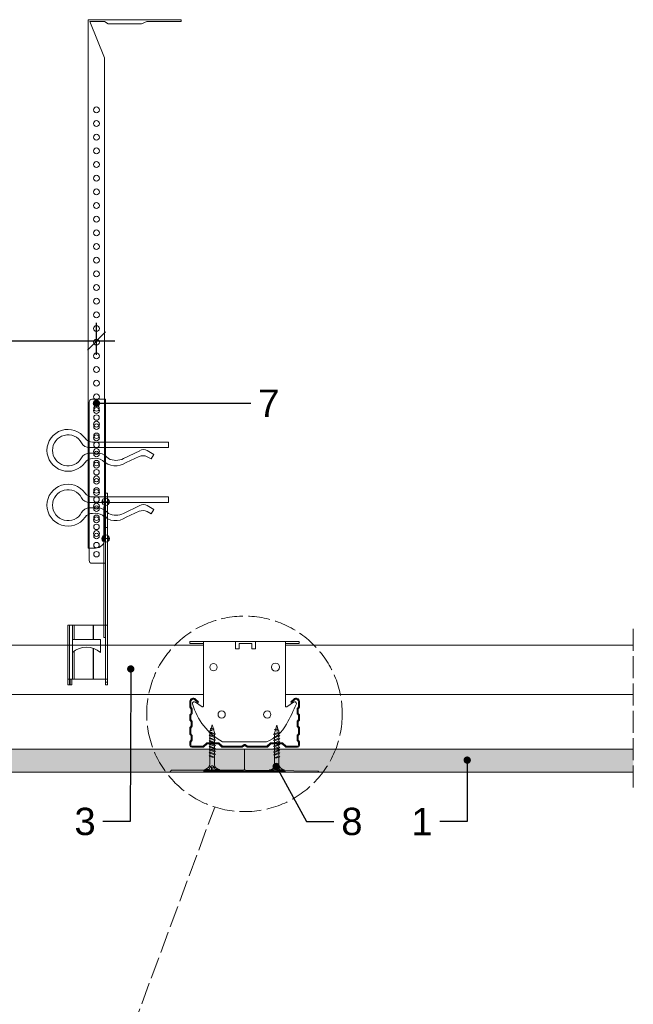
# Model space of a CAD drawing. Header units: millimetres. Extents: x -295 to 1938, y -1538 to -487.
# Tile 3 of 6: x 42 to 379, y -1028 to -487. Entities that reach past the tile are written whole.
import ezdxf
from ezdxf import colors
from ezdxf.entities.mleader import LeaderData, LeaderLine
from ezdxf.math import Vec2, Vec3

# ---------------------------------------------------------------- set-up
doc = ezdxf.new("R2010")
doc.units = ezdxf.units.MM
doc.linetypes.add('ACAD_ISO02W100', pattern=[15, 12, -3])
doc.layers.get('0').update_dxf_attribs({"lineweight": 5})
doc.layers.get('Defpoints').update_dxf_attribs({"lineweight": 9})
for name, color, linetype, lineweight in [('_RIGIPS AKCESORIA', 7, 'Continuous', 5), ('_RIGIPS G-K', 7, 'Continuous', 9), ('_RIGIPS PROFIL', 7, 'Continuous', 9), ('_RIGIPS PŁYTA', 7, 'Continuous', 9), ('PRZERYWANA', 7, 'ACAD_ISO02W100', 9)]:
    doc.layers.add(name, color=color, linetype=linetype, lineweight=lineweight)
doc.styles.get("Standard").update_dxf_attribs({"font": 'arial.ttf'})
doc.dimstyles.new('Rigips', dxfattribs={"dimtxt": 12, "dimasz": 10, "dimexe": 10, "dimexo": 0.625, "dimtad": 1, "dimtxsty": 'Standard', "dimblk": 'OBLIQUE', "dimcen": 2.5, "dimdle": 10, "dimadec": 0, "dimazin": 0, "dimtfac": 1, "dimtmove": 0, "dimatfit": 3, "dimldrblk": 'DOT', "dimfxl": 1, "dimarcsym": 0})

# ---------------------------------------------------------------- blocks, each defined once
blk = doc.blocks.new('_Dot')
at = {"color": 0, "linetype": 'ByBlock', "lineweight": -2}
blk.add_line((-0.5, 0), (-1, 0), dxfattribs=at)
at = {"color": 0, "linetype": 'ByBlock', "const_width": 0.5}
blk.add_lwpolyline([(-0.25, 0, 1), (0.25, 0, 1)], format="xyb", close=True, dxfattribs=at)
blk = doc.blocks.new('TN 25')
at = {"layer": '_RIGIPS AKCESORIA'}
for p, q in [((0, -0.84), (0, 7.16)), ((0, 7.16), (0.46, 7.16)), ((0.46, 7.16), (0.46, 4.78)), ((0.46, 4.78), (0, 4.78)), ((0, 3.5), (1.77, 3.5)), ((0, 2.83), (1.77, 2.83)), ((0.46, 1.64), (0, 1.64)), ((0.46, -0.84), (0.46, 1.64)), ((1.77, 3.5), (1.77, 4.2)), ((1.77, 2.83), (1.77, 2.18)), ((3.02, 4.46), (8.47, 4.46)), ((7.49, 2.01), (3.55, 2.01)), ((7.12, 4.46), (7.12, 3.18)), ((8.03, 2.01), (7.12, 4.46)), ((7.12, 3.18), (7.65, 1.53)), ((7.65, 1.53), (8.03, 2.01)), ((9.41, 2.01), (8.03, 2.01)), ((8.47, 4.46), (8.79, 5)), ((9.61, 1.51), (8.47, 4.46)), ((8.79, 5), (9.93, 2.01)), ((9, 4.46), (10.1, 4.46)), ((9.93, 2.01), (9.61, 1.51)), ((11.04, 2.01), (9.93, 2.01)), ((10.1, 4.46), (10.41, 5)), ((11.23, 1.51), (10.1, 4.46)), ((10.41, 5), (11.56, 2.01)), ((10.62, 4.46), (11.67, 4.46)), ((11.56, 2.01), (11.23, 1.51)), ((12.61, 2.01), (11.56, 2.01)), ((11.67, 4.46), (11.99, 5)), ((12.81, 1.51), (11.67, 4.46)), ((11.99, 5), (13.14, 2.01)), ((12.2, 4.46), (13.21, 4.46)), ((13.14, 2.01), (12.81, 1.51)), ((14.15, 2.01), (13.14, 2.01)), ((13.21, 4.46), (13.52, 5)), ((14.34, 1.51), (13.21, 4.46)), ((13.52, 5), (14.67, 2.01)), ((13.73, 4.46), (14.8, 4.46)), ((14.67, 2.01), (14.34, 1.51)), ((15.74, 2.01), (14.67, 2.01)), ((14.8, 4.46), (15.12, 5)), ((15.94, 1.51), (14.8, 4.46)), ((15.12, 5), (16.26, 2.01)), ((15.33, 4.46), (16.42, 4.46)), ((16.26, 2.01), (15.94, 1.51)), ((17.36, 2.01), (16.26, 2.01)), ((16.42, 4.46), (16.73, 5)), ((17.55, 1.51), (16.42, 4.46)), ((16.73, 5), (17.88, 2.01)), ((16.94, 4.46), (17.99, 4.46)), ((17.88, 2.01), (17.55, 1.51)), ((18.93, 2.01), (17.88, 2.01)), ((17.99, 4.46), (18.31, 5)), ((19.13, 1.51), (17.99, 4.46)), ((18.31, 5), (19.45, 2.01)), ((18.52, 4.46), (19.68, 4.46)), ((19.45, 2.01), (19.13, 1.51)), ((19.45, 2.01), (20.62, 2.01)), ((19.68, 4.46), (20, 5)), ((20.82, 1.51), (19.68, 4.46)), ((20, 5), (21.14, 2.01)), ((20.21, 4.46), (20.7, 4.46)), ((20.7, 4.46), (22.28, 3.98)), ((21.14, 2.01), (20.82, 1.51)), ((21.14, 2.01), (21.81, 2.12)), ((21.85, 1.83), (21.67, 3.28)), ((21.67, 3.28), (22.14, 2.4)), ((22.14, 2.4), (21.85, 1.83)), ((22.7, 2.36), (22.14, 2.4)), ((22.28, 3.98), (22.56, 4.37)), ((22.7, 2.36), (22.28, 3.98)), ((22.56, 4.37), (23.03, 2.71)), ((23.03, 2.71), (22.7, 2.36)), ((22.71, 3.85), (25, 3.24)), ((25, 3.24), (23.03, 2.71)), ((0, -0.84), (0.46, -0.84))]:
    blk.add_line(p, q, dxfattribs=at)
for centre, major_axis, ratio, start_param, end_param in [((3.09, 7.67), (0.17, 3.2), 0.826134, 1.773653, 3.180586), ((-0.04, 0.9), (0, 3.93), 0.848176, -0.720942, -0.151112), ((3.37, -1.57), (0.28, 3.57), 0.832181, 0.035984, 1.430787), ((-2.73, 15.91), (0, 14.76), 0.848176, 3.399396, 3.475072), ((0.59, 4.62), (0, 2.81), 0.848176, 3.475072, 3.862535), ((1.66, 3.18), (0, 0.895), 0.848176, -1.552777, -0.720942), ((1.66, 3.18), (0, 0.895), 0.848176, 3.862535, 4.730408)]:
    blk.add_ellipse(centre, major_axis=major_axis, ratio=ratio, start_param=start_param, end_param=end_param, dxfattribs=at)
blk = doc.blocks.new('CD 60 ULTRASTIL')
h = blk.add_hatch()
h.set_pattern_fill('ANSI31', color=256, scale=0.3, style=0)
h.paths.add_polyline_path([(542.88, 684.5, -0.302776), (543.49, 684.5), (544.54, 683.79, 0.148069), (544.85, 683.7), (555.42, 683.7, 0.198912), (555.81, 683.86), (557.38, 685.44, -0.198912), (557.77, 685.6), (563.59, 685.6, -0.198912), (563.98, 685.44), (565.55, 683.86, 0.198912), (565.94, 683.7), (572.18, 683.7, 0.414214), (573.18, 684.7), (573.18, 686.74, 0.198912), (573.02, 687.12), (572.74, 687.4, -0.198912), (572.58, 687.79), (572.58, 689.87, -0.198912), (572.74, 690.26), (573.02, 690.54, 0.198912), (573.18, 690.93), (573.18, 694.47, 0.198912), (573.02, 694.86), (572.74, 695.14, -0.198912), (572.58, 695.53), (572.58, 697.61, -0.198912), (572.74, 698), (573.02, 698.28, 0.198912), (573.18, 698.67), (573.18, 701.47, 0.198912), (573.02, 701.86), (572.74, 702.14, -0.198912), (572.58, 702.53), (572.58, 704.61, -0.198912), (572.74, 705), (573.02, 705.28, 0.198912), (573.18, 705.67), (573.18, 708.9, 0.666128), (570.12, 710.18), (568.55, 708.63), (568.93, 708.24), (570.5, 709.79, -0.666128), (572.63, 708.9), (572.63, 705.9, -0.198912), (572.47, 705.51), (572.19, 705.23, 0.198912), (572.03, 704.84), (572.03, 702.3, 0.198912), (572.19, 701.91), (572.47, 701.63, -0.198912), (572.63, 701.25), (572.63, 698.9, -0.198912), (572.47, 698.51), (572.19, 698.23, 0.198912), (572.03, 697.84), (572.03, 695.3, 0.198912), (572.19, 694.91), (572.47, 694.63, -0.198912), (572.63, 694.25), (572.63, 691.16, -0.198912), (572.47, 690.77), (572.19, 690.49, 0.198912), (572.03, 690.1), (572.03, 687.56, 0.198912), (572.19, 687.17), (572.47, 686.9, -0.198912), (572.63, 686.51), (572.63, 684.7, -0.414214), (572.18, 684.25), (566.17, 684.25, -0.198912), (565.78, 684.41), (564.2, 685.99, 0.198912), (563.82, 686.15), (557.55, 686.15, 0.198912), (557.16, 685.99), (555.58, 684.41, -0.198912), (555.19, 684.25), (545.01, 684.25, -0.148069), (544.71, 684.34), (543.49, 685.16, 0.302776), (542.88, 685.16), (541.65, 684.34, -0.148069), (541.35, 684.25), (531.17, 684.25, -0.198912), (530.78, 684.41), (529.2, 685.99, 0.198912), (528.82, 686.15), (522.55, 686.15, 0.198912), (522.16, 685.99), (520.58, 684.41, -0.198912), (520.19, 684.25), (514.18, 684.25, -0.414214), (513.73, 684.7), (513.73, 686.51, -0.198912), (513.89, 686.9), (514.17, 687.17, 0.198912), (514.33, 687.56), (514.33, 690.1, 0.198912), (514.17, 690.49), (513.89, 690.77, -0.198912), (513.73, 691.16), (513.73, 694.25, -0.198912), (513.89, 694.63), (514.17, 694.91, 0.198912), (514.33, 695.3), (514.33, 697.84, 0.198912), (514.17, 698.23), (513.89, 698.51, -0.198912), (513.73, 698.9), (513.73, 701.25, -0.198912), (513.89, 701.63), (514.17, 701.91, 0.198912), (514.33, 702.3), (514.33, 704.84, 0.198912), (514.17, 705.23), (513.89, 705.51, -0.198912), (513.73, 705.9), (513.73, 708.9, -0.666128), (515.86, 709.79), (517.43, 708.24), (517.81, 708.63), (516.25, 710.18, 0.666128), (513.18, 708.9), (513.18, 705.67, 0.198912), (513.34, 705.28), (513.62, 705, -0.198912), (513.78, 704.61), (513.78, 702.53, -0.198912), (513.62, 702.14), (513.34, 701.86, 0.198912), (513.18, 701.47), (513.18, 698.67, 0.198912), (513.34, 698.28), (513.62, 698, -0.198912), (513.78, 697.61), (513.78, 695.53, -0.198912), (513.62, 695.14), (513.34, 694.86, 0.198912), (513.18, 694.47), (513.18, 690.93, 0.198912), (513.34, 690.54), (513.62, 690.26, -0.198912), (513.78, 689.87), (513.78, 687.79, -0.198912), (513.62, 687.4), (513.34, 687.12, 0.198912), (513.18, 686.74), (513.18, 684.7, 0.414214), (514.18, 683.7), (520.42, 683.7, 0.198912), (520.81, 683.86), (522.38, 685.44, -0.198912), (522.77, 685.6), (528.59, 685.6, -0.198912), (528.98, 685.44), (530.55, 683.86, 0.198912), (530.94, 683.7), (541.51, 683.7, 0.148069), (541.82, 683.79)])
for p, q in [((513.18, 708.9), (513.18, 705.67)), ((513.73, 708.9), (513.73, 705.9)), ((515.86, 709.79), (517.43, 708.24)), ((516.25, 710.18), (517.81, 708.63)), ((517.43, 708.24), (517.81, 708.63)), ((570.12, 710.18), (568.55, 708.63)), ((568.93, 708.24), (568.55, 708.63)), ((570.5, 709.79), (568.93, 708.24)), ((572.63, 708.9), (572.63, 705.9)), ((573.18, 708.9), (573.18, 705.67)), ((513.34, 705.28), (513.62, 705)), ((513.78, 704.61), (513.78, 702.53)), ((513.89, 705.51), (514.17, 705.23)), ((514.33, 704.84), (514.33, 702.3)), ((572.03, 704.84), (572.03, 702.3)), ((572.47, 705.51), (572.19, 705.23)), ((572.58, 704.61), (572.58, 702.53)), ((573.02, 705.28), (572.74, 705)), ((513.18, 698.67), (513.18, 701.47)), ((513.34, 701.86), (513.62, 702.14)), ((513.34, 698.28), (513.62, 698)), ((513.73, 698.9), (513.73, 701.25)), ((513.78, 697.61), (513.78, 695.53)), ((513.89, 701.63), (514.17, 701.91)), ((513.89, 698.51), (514.17, 698.23)), ((514.33, 697.84), (514.33, 695.3)), ((572.03, 697.84), (572.03, 695.3)), ((572.47, 701.63), (572.19, 701.91)), ((572.47, 698.51), (572.19, 698.23)), ((572.58, 697.61), (572.58, 695.53)), ((572.63, 698.9), (572.63, 701.25)), ((573.02, 701.86), (572.74, 702.14)), ((573.02, 698.28), (572.74, 698)), ((573.18, 698.67), (573.18, 701.47)), ((513.18, 694.47), (513.18, 690.93)), ((513.34, 694.86), (513.62, 695.14)), ((513.73, 694.25), (513.73, 691.16)), ((513.89, 694.63), (514.17, 694.91)), ((572.47, 694.63), (572.19, 694.91)), ((572.63, 694.25), (572.63, 691.16)), ((573.02, 694.86), (572.74, 695.14)), ((573.18, 694.47), (573.18, 690.93)), ((513.18, 686.74), (513.18, 684.7)), ((513.34, 690.54), (513.62, 690.26)), ((513.34, 687.12), (513.62, 687.4)), ((513.73, 686.51), (513.73, 684.7)), ((513.78, 689.87), (513.78, 687.79)), ((513.89, 690.77), (514.17, 690.49)), ((513.89, 686.9), (514.17, 687.17)), ((514.33, 690.1), (514.33, 687.56)), ((572.03, 690.1), (572.03, 687.56)), ((572.47, 690.77), (572.19, 690.49)), ((572.47, 686.9), (572.19, 687.17)), ((572.58, 689.87), (572.58, 687.79)), ((572.63, 686.51), (572.63, 684.7)), ((573.02, 690.54), (572.74, 690.26)), ((573.02, 687.12), (572.74, 687.4)), ((573.18, 686.74), (573.18, 684.7)), ((514.18, 684.25), (520.19, 684.25)), ((514.18, 683.7), (520.42, 683.7)), ((520.58, 684.41), (522.16, 685.99)), ((520.81, 683.86), (522.38, 685.44)), ((522.55, 686.15), (528.82, 686.15)), ((528.59, 685.6), (522.77, 685.6)), ((530.55, 683.86), (528.98, 685.44)), ((530.78, 684.41), (529.2, 685.99)), ((530.94, 683.7), (541.51, 683.7)), ((531.17, 684.25), (541.35, 684.25)), ((541.65, 684.34), (542.88, 685.16)), ((541.82, 683.79), (542.88, 684.5)), ((544.71, 684.34), (543.49, 685.16)), ((544.54, 683.79), (543.49, 684.5)), ((544.85, 683.7), (555.42, 683.7)), ((545.01, 684.25), (555.19, 684.25)), ((555.58, 684.41), (557.16, 685.99)), ((555.81, 683.86), (557.38, 685.44)), ((557.55, 686.15), (563.82, 686.15)), ((557.77, 685.6), (563.59, 685.6)), ((565.55, 683.86), (563.98, 685.44)), ((565.78, 684.41), (564.2, 685.99)), ((565.94, 683.7), (572.18, 683.7)), ((566.17, 684.25), (572.18, 684.25))]:
    blk.add_line(p, q)
for centre, radius, start, end in [((514.98, 708.9), 1.8, 45.3251, 180), ((514.98, 708.9), 1.25, 45.3251, 180), ((571.38, 708.9), 1.8, 360, 134.6749), ((571.38, 708.9), 1.25, 360, 134.6749), ((513.73, 705.67), 0.55, 180, 225), ((513.23, 704.61), 0.55, 0, 45), ((513.23, 702.53), 0.55, 315, 0), ((514.28, 705.9), 0.55, 180, 225), ((513.78, 704.84), 0.55, 0, 45), ((572.58, 704.84), 0.55, 135, 180), ((572.08, 705.9), 0.55, 315, 0), ((573.13, 704.61), 0.55, 135, 180), ((573.13, 702.53), 0.55, 180, 225), ((572.63, 705.67), 0.55, 315, 0), ((513.73, 701.47), 0.55, 135, 180), ((513.73, 698.67), 0.55, 180, 225), ((513.23, 697.61), 0.55, 360, 45), ((514.28, 701.25), 0.55, 135, 180), ((514.28, 698.9), 0.55, 180, 225), ((513.78, 702.3), 0.55, 315, 0), ((513.78, 697.84), 0.55, 0, 45), ((572.58, 702.3), 0.55, 180, 225), ((572.58, 697.84), 0.55, 135, 180), ((572.08, 701.25), 0.55, 0, 45), ((572.08, 698.9), 0.55, 315, 0), ((573.13, 697.61), 0.55, 135, 180), ((572.63, 701.47), 0.55, 0, 45), ((572.63, 698.67), 0.55, 315, 0), ((513.73, 694.47), 0.55, 135, 180), ((513.23, 695.53), 0.55, 315, 0), ((514.28, 694.25), 0.55, 135, 180), ((513.78, 695.3), 0.55, 315, 0), ((572.58, 695.3), 0.55, 180, 225), ((572.08, 694.25), 0.55, 0, 45), ((573.13, 695.53), 0.55, 180, 225), ((572.63, 694.47), 0.55, 0, 45), ((513.73, 690.93), 0.55, 180, 225), ((513.73, 686.74), 0.55, 135, 180), ((513.23, 689.87), 0.55, 0, 45), ((513.23, 687.79), 0.55, 315, 0), ((514.28, 691.16), 0.55, 180, 225), ((514.28, 686.51), 0.55, 135, 180), ((513.78, 690.1), 0.55, 360, 45), ((513.78, 687.56), 0.55, 315, 360), ((572.58, 690.1), 0.55, 135, 180), ((572.58, 687.56), 0.55, 180, 225), ((572.08, 691.16), 0.55, 315, 0), ((572.08, 686.51), 0.55, 360, 45), ((573.13, 689.87), 0.55, 135, 180), ((573.13, 687.79), 0.55, 180, 225), ((572.63, 690.93), 0.55, 315, 0), ((572.63, 686.74), 0.55, 360, 45), ((514.18, 684.7), 1, 180, 270), ((514.18, 684.7), 0.45, 180, 270), ((520.19, 684.8), 0.55, 270, 315), ((520.42, 684.25), 0.55, 270, 315), ((522.55, 685.6), 0.55, 90, 135), ((522.77, 685.05), 0.55, 90, 135), ((528.59, 685.05), 0.55, 45, 90), ((528.82, 685.6), 0.55, 45, 90), ((530.94, 684.25), 0.55, 225, 270), ((531.17, 684.8), 0.55, 225, 270), ((541.35, 684.8), 0.55, 270, 303.6901), ((541.51, 684.25), 0.55, 270, 303.6901), ((543.18, 684.7), 0.55, 56.3099, 123.6901), ((543.18, 684.04), 0.55, 56.3099, 123.6901), ((544.85, 684.25), 0.55, 236.3099, 270), ((545.01, 684.8), 0.55, 236.3099, 270), ((555.19, 684.8), 0.55, 270, 315), ((555.42, 684.25), 0.55, 270, 315), ((557.55, 685.6), 0.55, 90, 135), ((557.77, 685.05), 0.55, 90, 135), ((563.59, 685.05), 0.55, 45, 90), ((563.82, 685.6), 0.55, 45, 90), ((565.94, 684.25), 0.55, 225, 270), ((566.17, 684.8), 0.55, 225, 270), ((572.18, 684.7), 1, 270, 0), ((572.18, 684.7), 1, 270, 360), ((572.18, 684.7), 0.45, 270, 360)]:
    blk.add_arc(centre, radius, start, end)
blk = doc.blocks.new('Lacznik krzyzowy (widok2)')
at = {"layer": '_RIGIPS AKCESORIA'}
for p, q in [((94.8, 91.5, 218.36), (94.8, 90.5, 218.36)), ((94.8, 91.5, 218.36), (154.8, 91.5, 218.36)), ((94.8, 90.5, 218.36), (102.3, 90.5, 218.36)), ((102.3, 56.15, 218.36), (102.3, 91.5, 218.36)), ((119.8, 91.5, 218.36), (119.8, 87.5, 218.36)), ((130.8, 91.5, 218.36), (119.8, 91.5, 218.36)), ((119.8, 87.5, 218.36), (121.8, 87.5, 218.36)), ((121.8, 87.5, 218.36), (121.8, 90.5, 218.36)), ((121.8, 90.5, 218.36), (128.85, 90.5, 218.36)), ((128.85, 90.5, 218.36), (128.85, 87.5, 218.36)), ((128.85, 87.5, 218.36), (130.85, 87.5, 218.36)), ((130.85, 91.5, 218.36), (130.85, 87.5, 218.36)), ((147.3, 91.5, 218.36), (147.3, 56.15, 218.36)), ((154.8, 90.5, 218.36), (147.3, 90.5, 218.36)), ((154.8, 91.5, 218.36), (154.8, 90.5, 218.36)), ((97.87, 58.35, 218.36), (101.51, 55.74, 218.36)), ((148.09, 55.74, 218.36), (151.73, 58.35, 218.36)), ((136.8, 36.5, 218.36), (112.81, 36.5, 218.36))]:
    blk.add_line(p, q, dxfattribs=at)
for centre, radius in [((107.8, 77.5, 218.36), 2), ((141.8, 77.5, 218.36), 2.24), ((112.3, 51.5, 218.36), 2), ((137.3, 51.5, 218.36), 2)]:
    blk.add_circle(centre, radius, dxfattribs=at)
for centre, radius, start, end in [((97.29, 57.53, 218.36), 1, 122.1388, 189.8152), ((129.23, 66.45, 218.36), 34.16, 195.4351, 241.2658), ((97.29, 57.53, 218.36), 1, 54.4623, 122.1388), ((101.8, 56.15, 218.36), 0.5, 234.4623, 0), ((147.8, 56.15, 218.36), 0.5, 180, 305.5377), ((20.47, 114.78, 218.36), 144.71, 331.7398, 336.6225), ((152.32, 57.53, 218.36), 1, 350.1848, 125.5377), ((129.12, 56.49, 218.36), 21.41, 291.013, 331.4749)]:
    blk.add_arc(centre, radius, start, end, dxfattribs=at)
blk = doc.blocks.new('wieszak noniuszowy bok')
at = {"layer": '_RIGIPS AKCESORIA', "lineweight": 0}
for p, q in [((1390.98, 5092.86), (1390.98, 5179.86)), ((1392.48, 5181.36), (1399.98, 5181.36)), ((1399.98, 5024.65), (1399.98, 5181.36)), ((1399.98, 5129.95), (1399.97, 5129.95)), ((1399.98, 5129.95), (1401, 5129.95)), ((1401, 5129.95), (1401, 5024.65)), ((1401, 5129.95), (1401, 5129.95)), ((1398.54, 5126.58), (1398.54, 5123.65)), ((1399.98, 5126.06), (1399.98, 5102.02)), ((1401.42, 5126.58), (1401.42, 5123.65)), ((1398.96, 5122.28), (1399.98, 5122.28)), ((1398.96, 5122.28), (1399.98, 5122.28)), ((1398.96, 5122.28), (1398.96, 5050.72)), ((1399.98, 5116.66), (1401, 5116.66)), ((1399.98, 5116.63), (1399.98, 5116.66)), ((1399.98, 5116.66), (1399.98, 5116.63)), ((1399.98, 5116.62), (1399.98, 5116.63)), ((1399.98, 5116.63), (1399.98, 5116.56)), ((1399.98, 5116.55), (1399.98, 5116.63)), ((1399.98, 5116.63), (1399.98, 5116.55)), ((1399.98, 5116.55), (1399.98, 5116.62)), ((1399.98, 5116.56), (1399.98, 5116.43)), ((1399.98, 5116.42), (1399.98, 5116.55)), ((1399.98, 5116.41), (1399.98, 5116.55)), ((1399.98, 5116.55), (1399.98, 5116.41)), ((1399.98, 5116.43), (1399.98, 5116.25)), ((1399.98, 5116.24), (1399.98, 5116.42)), ((1399.98, 5116.21), (1399.98, 5116.41)), ((1399.98, 5116.41), (1399.98, 5116.21)), ((1399.98, 5116.25), (1399.98, 5116.01)), ((1399.98, 5116), (1399.98, 5116.24)), ((1399.98, 5115.97), (1399.98, 5116.21)), ((1399.98, 5116.21), (1399.98, 5115.97)), ((1399.98, 5116.01), (1399.98, 5115.74)), ((1399.98, 5115.71), (1399.98, 5116)), ((1399.98, 5115.69), (1399.98, 5115.97)), ((1399.98, 5115.97), (1399.98, 5115.69)), ((1399.98, 5115.74), (1399.98, 5115.41)), ((1399.98, 5115.38), (1399.98, 5115.71)), ((1399.98, 5115.37), (1399.98, 5115.69)), ((1399.98, 5115.69), (1399.98, 5115.37)), ((1399.98, 5115.41), (1399.98, 5115.05)), ((1399.98, 5115.02), (1399.98, 5115.38)), ((1399.98, 5115.02), (1399.98, 5115.37)), ((1399.98, 5115.37), (1399.98, 5115.02)), ((1399.98, 5115.05), (1399.98, 5114.67)), ((1399.98, 5114.65), (1399.98, 5115.02)), ((1399.98, 5114.64), (1399.98, 5115.02)), ((1399.98, 5115.02), (1399.98, 5114.64)), ((1399.98, 5114.67), (1399.98, 5114.28)), ((1399.98, 5114.25), (1399.98, 5114.65)), ((1399.98, 5114.25), (1399.98, 5114.64)), ((1399.98, 5114.64), (1399.98, 5114.25)), ((1399.98, 5114.28), (1399.98, 5113.88)), ((1399.98, 5113.85), (1399.98, 5114.25)), ((1399.98, 5113.84), (1399.98, 5114.25)), ((1399.98, 5114.25), (1399.98, 5113.84)), ((1399.98, 5113.88), (1399.98, 5113.48)), ((1399.98, 5113.46), (1399.98, 5113.85)), ((1399.98, 5113.84), (1399.98, 5113.44)), ((1399.98, 5113.44), (1399.98, 5113.84)), ((1399.98, 5113.48), (1399.98, 5113.1)), ((1399.98, 5113.07), (1399.98, 5113.46)), ((1399.98, 5113.44), (1399.98, 5113.06)), ((1399.98, 5113.06), (1399.98, 5113.44)), ((1399.98, 5113.1), (1399.98, 5112.75)), ((1399.98, 5112.72), (1399.98, 5113.07)), ((1399.98, 5113.06), (1399.98, 5112.68)), ((1399.98, 5112.68), (1399.98, 5113.06)), ((1399.98, 5112.75), (1399.98, 5112.42)), ((1399.98, 5112.4), (1399.98, 5112.72)), ((1399.98, 5112.68), (1399.98, 5112.33)), ((1399.98, 5112.33), (1399.98, 5112.68)), ((1399.98, 5112.42), (1399.98, 5112.14)), ((1399.98, 5112.12), (1399.98, 5112.4)), ((1399.98, 5112.33), (1399.98, 5112)), ((1399.98, 5112), (1399.98, 5112.33)), ((1399.98, 5112.14), (1399.98, 5111.9)), ((1399.98, 5111.89), (1399.98, 5112.12)), ((1399.98, 5112), (1399.98, 5111.72)), ((1399.98, 5111.72), (1399.98, 5112)), ((1399.98, 5111.9), (1399.98, 5111.72)), ((1399.98, 5111.72), (1399.98, 5111.89)), ((1399.98, 5111.72), (1399.98, 5111.6)), ((1399.98, 5111.59), (1399.98, 5111.72)), ((1399.98, 5111.72), (1399.98, 5111.48)), ((1399.98, 5111.48), (1399.98, 5111.72)), ((1399.98, 5111.6), (1399.98, 5111.54)), ((1399.98, 5111.53), (1399.98, 5111.59)), ((1398.54, 5106.42), (1398.54, 5103.49)), ((1399.98, 5111.54), (1399.98, 5111.53)), ((1399.98, 5111.48), (1399.98, 5111.29)), ((1399.98, 5111.29), (1399.98, 5111.48)), ((1399.98, 5111.29), (1399.98, 5111.15)), ((1399.98, 5111.15), (1399.98, 5111.29)), ((1399.98, 5111.15), (1399.98, 5111.06)), ((1399.98, 5111.06), (1399.98, 5111.15)), ((1399.98, 5111.06), (1399.98, 5111.04)), ((1399.98, 5111.04), (1399.98, 5111.06)), ((1399.98, 5111.04), (1401, 5111.04)), ((1401.42, 5106.42), (1401.42, 5103.49)), ((1399.98, 5102.02), (1399.98, 5102.1)), ((1399.98, 5091.36), (1392.48, 5091.36)), ((1400.98, 5057.36), (1379.24, 5057.36)), ((1379.24, 5057.36), (1379.24, 5024.65)), ((1380.12, 5057.36), (1380.12, 5024.65)), ((1381.9, 5057.36), (1381.9, 5049.5)), ((1382.79, 5057.36), (1382.79, 5049.5)), ((1393.13, 5057.36), (1393.13, 5049.5)), ((1393.4, 5057.36), (1393.4, 5049.5)), ((1400.98, 5057.36), (1401, 5057.36)), ((1401, 5057.36), (1400.98, 5057.36)), ((1381.81, 5042.35), (1381.81, 5049.5)), ((1397.14, 5049.5), (1381.81, 5049.5)), ((1397.14, 5042.35), (1397.14, 5049.5)), ((1398.96, 5050.72), (1399.98, 5050.72)), ((1381.9, 5042.43), (1381.9, 5027.72)), ((1382.79, 5043.18), (1382.79, 5027.72)), ((1393.13, 5044.79), (1393.13, 5027.72)), ((1393.4, 5044.69), (1393.4, 5027.72)), ((1379.24, 5027.72), (1401, 5027.72)), ((1380.57, 5027.72), (1380.57, 5024.65)), ((1381.46, 5024.65), (1381.46, 5027.72)), ((1399.98, 5026.19), (1401, 5026.19)), ((1379.24, 5024.65), (1381.46, 5024.65)), ((1401, 5024.65), (1399.98, 5024.65))]:
    blk.add_line(p, q, dxfattribs=at)
at = {"layer": '_RIGIPS AKCESORIA'}
for p, q in [((1397.92, 5125.12), (1402.03, 5125.12)), ((1397.92, 5104.96), (1402.03, 5104.96))]:
    blk.add_line(p, q, dxfattribs=at)
for centre, radius in [((1394.98, 5176.36), 1.5), ((1394.98, 5171.36), 1.5), ((1394.98, 5166.36), 1.5), ((1394.98, 5161.36), 1.5), ((1394.98, 5156.36), 1.5), ((1394.98, 5151.36), 1.5), ((1394.98, 5146.36), 1.5), ((1394.98, 5141.36), 1.5), ((1394.98, 5136.36), 1.5), ((1394.98, 5131.36), 1.5), ((1394.98, 5126.36), 1.5), ((1394.98, 5121.36), 1.5), ((1399.98, 5125.12), 2.06), ((1394.98, 5116.36), 1.5), ((1394.98, 5111.36), 1.5), ((1394.98, 5106.36), 1.5), ((1399.98, 5104.96), 2.06), ((1394.98, 5101.36), 1.5), ((1394.98, 5096.36), 1.5)]:
    blk.add_circle(centre, radius, dxfattribs=at)
at = {"layer": '_RIGIPS AKCESORIA', "lineweight": 0}
for centre, start, end in [((1392.48, 5179.86), 90, 180), ((1392.48, 5092.86), 180, 270)]:
    blk.add_arc(centre, 1.5, start, end, dxfattribs=at)
at = {"layer": '_RIGIPS AKCESORIA'}
blk.add_arc((1389.48, 5034.29), 11.12, 46.445, 133.4017, dxfattribs=at)
blk = doc.blocks.new('klamra')
at = {"layer": '_RIGIPS AKCESORIA'}
for p, q in [((6828.19, 2764.92), (6828.19, 2806.53)), ((6831.19, 2764.92), (6831.19, 2808.19)), ((6834.19, 2802.92), (6834.19, 2808.19)), ((6832.87, 2780.55), (6837.19, 2789.57)), ((6839.31, 2788.09), (6836.06, 2780.95)), ((6832.86, 2776.63), (6835, 2772.92)), ((6835, 2772.92), (6837.38, 2774.29)), ((6836.19, 2776.54), (6837.38, 2774.29)), ((6831.19, 2764.92), (6828.19, 2764.92))]:
    blk.add_line(p, q, dxfattribs=at)
for centre, radius, start, end in [((6832.69, 2820.02), 11.5, 305.1527, 234.8473), ((6832.69, 2820.02), 8.5, 298.7822, 241.2178), ((6823.19, 2806.53), 5, 0, 54.8473), ((6826.19, 2808.19), 5, 0, 61.2178), ((6839.19, 2808.19), 5, 118.7822, 180), ((6842.19, 2806.53), 5, 125.1527, 180), ((6845.23, 2805.18), 8.16, 170.4436, 210.2847), ((6843.93, 2805.32), 10.09, 195.2653, 228.1308), ((6831.19, 2793.92), 10, 324.3132, 45.573), ((6829.23, 2793.69), 8.97, 332.6387, 27.3613), ((6835.87, 2778.58), 3.59, 146.8414, 212.9715), ((6840.61, 2778.88), 5, 155.5109, 207.8622)]:
    blk.add_arc(centre, radius, start, end, dxfattribs=at)
blk = doc.blocks.new('noniusz gorny')
at = {"layer": '_RIGIPS AKCESORIA'}
for p, q in [((1619.18, 5099.69), (1619.18, 5389.69)), ((1620.18, 5388.69), (1628.18, 5388.69)), ((1620.18, 5388.69), (1628.18, 5368.79)), ((1630.21, 5387.39), (1628.18, 5388.69)), ((1630.21, 5387.39), (1648.47, 5387.39)), ((1648.47, 5387.39), (1651.34, 5388.69)), ((1651.34, 5388.69), (1670.18, 5388.69)), ((1670.18, 5388.69), (1670.18, 5389.69)), ((1628.18, 5104.69), (1628.18, 5368.79)), ((1623.18, 5099.69), (1619.18, 5099.69))]:
    blk.add_line(p, q, dxfattribs=at)
at = {"layer": '_RIGIPS AKCESORIA', "linetype": 'Continuous'}
blk.add_line((1670.18, 5389.69), (1619.18, 5389.69), dxfattribs=at)
at = {"layer": '_RIGIPS AKCESORIA'}
for centre in [(1623.73, 5340.19), (1623.73, 5332.69), (1623.73, 5325.19), (1623.73, 5317.69), (1623.73, 5310.19), (1623.73, 5302.69), (1623.73, 5295.19), (1623.73, 5287.69), (1623.73, 5280.19), (1623.73, 5272.69), (1623.73, 5265.19), (1623.73, 5257.69), (1623.73, 5250.19), (1623.73, 5242.69), (1623.73, 5235.19), (1623.73, 5227.69), (1623.73, 5220.19), (1623.73, 5212.69), (1623.73, 5205.19), (1623.73, 5197.69), (1623.73, 5190.19), (1623.73, 5182.69), (1623.73, 5175.19), (1623.73, 5167.69), (1623.73, 5160.19), (1623.73, 5152.69), (1623.73, 5145.19), (1623.73, 5137.69), (1623.73, 5130.19), (1623.73, 5122.69), (1623.73, 5115.19), (1623.73, 5107.69)]:
    blk.add_circle(centre, 1.6, dxfattribs=at)
blk.add_arc((1623.18, 5104.69), 5, 270, 0, dxfattribs=at)
blk = doc.blocks.new('4PRO-4T')
at = {"layer": '_RIGIPS G-K'}
h = blk.add_hatch(dxfattribs=at)
h.set_pattern_fill('AR-SAND', color=256, scale=0.02, style=0)
edge = h.paths.add_edge_path()
edge.add_line((2505.7, 1114.38), (2545.7, 1114.88))
edge.add_line((2545.7, 1114.88), (2546.06, 1115.24))
edge.add_arc((2546.41, 1114.88), 0.5, 90, 135, ccw=False)
edge.add_line((2546.41, 1115.38), (2464, 1115.38))
edge.add_arc((2464, 1114.88), 0.5, 45, 90, ccw=False)
edge.add_line((2464.35, 1115.24), (2465.06, 1114.53))
edge.add_arc((2465.41, 1114.88), 0.5, 225, 270)
edge.add_line((2465.41, 1114.38), (2504.7, 1114.38))
edge.add_arc((2504.7, 1113.88), 0.5, 0, 90, ccw=False)
edge.add_arc((2505.7, 1113.88), 0.5, 90, 180, ccw=False)
at = {"layer": '_RIGIPS AKCESORIA'}
blk.add_line((2482.7, 1114.87), (2527.7, 1114.87), dxfattribs=at)
at = {"layer": '_RIGIPS G-K'}
for p, q in [((2464, 1115.38), (2546.41, 1115.38)), ((2464.35, 1115.24), (2465.06, 1114.53)), ((2504.7, 1114.38), (2465.41, 1114.38)), ((2505.2, 1113.88), (2505.2, 1102.88)), ((2505.7, 1114.38), (2545.7, 1114.88)), ((2546.06, 1115.24), (2545.7, 1114.88))]:
    blk.add_line(p, q, dxfattribs=at)
for centre, start, end in [((2464, 1114.88), 45, 90), ((2465.41, 1114.88), 225, 270), ((2504.7, 1113.88), 0, 90), ((2505.7, 1113.88), 90, 180), ((2546.41, 1114.88), 90, 135)]:
    blk.add_arc(centre, 0.5, start, end, dxfattribs=at)
blk = doc.blocks.new('_Oblique')
at = {"color": 0, "linetype": 'ByBlock', "lineweight": -2}
blk.add_line((-0.5, -0.5), (0.5, 0.5), dxfattribs=at)
blk = doc.blocks.new('*D30')
at = {"layer": '_RIGIPS PŁYTA', "color": 0, "lineweight": -2, "transparency": 16777216}
for p, q in [((-234.63, -687.4), (-234.63, -653.78)), ((84.07, -671.35), (84.07, -653.78)), ((-244.63, -663.78), (94.07, -663.78))]:
    blk.add_line(p, q, dxfattribs=at)
at = {"layer": 'Defpoints', "color": 0, "transparency": 16777216}
for p in [(84.07, -663.78), (84.07, -671.97), (-234.63, -688.02)]:
    blk.add_point(p, dxfattribs=at)
at = {"layer": '_RIGIPS PŁYTA', "color": 0, "lineweight": -2, "transparency": 16777216, "xscale": 10, "yscale": 10, "zscale": 10, "rotation": 180}
blk.add_blockref('_Oblique', (-234.63, -663.78), dxfattribs=at)
at = {"layer": '_RIGIPS PŁYTA', "color": 0, "lineweight": -2, "transparency": 16777216, "xscale": 10, "yscale": 10, "zscale": 10}
blk.add_blockref('_Oblique', (84.07, -663.78), dxfattribs=at)
at = {"layer": '_RIGIPS PŁYTA', "color": 0, "transparency": 16777216, "insert": (-75.28, -657.03), "char_height": 12, "attachment_point": 5}
blk.add_mtext('max 400', dxfattribs=at)

msp = doc.modelspace()

# ---------------------------------------------------------------- hatches: boundary and pattern name
at = {"layer": '_RIGIPS G-K'}
h = msp.add_hatch(dxfattribs=at)
h.set_pattern_fill('DOTS', color=256, angle=45, style=0)
h.set_pattern_definition([(45, (-1627.8341, -1524.2533), (-0.561266, 1.683798), [0, -1.5875])])
h.paths.add_polyline_path([(165.27, -887.873), (-205.629, -887.878), (-205.629, -887.879), (-227.629, -887.879), (-227.629, -900.36), (124.177, -900.36, 0.6936892), (124.977, -899.873, -0.1989124), (125.124, -899.52), (124.283, -900.36), (206.257, -900.36), (205.77, -899.873), (165.77, -899.373, -0.4142136), (165.27, -898.873, -0.4142136), (164.77, -899.373), (125.477, -899.373, 1.0420108), (124.563, -899.873, -0.1989124), (124.417, -900.227), (125.27, -899.373), (164.77, -899.373, 0.4142136), (165.27, -898.873)])
h = msp.add_hatch(dxfattribs=at)
h.set_pattern_fill('DOTS', color=253, scale=0.5, style=0)
h.set_pattern_definition([(0, (-1627.8341, -1524.2533), (0.396875, 0.79375), [0, -0.79375])])
h.paths.add_polyline_path([(378.565, -887.871), (165.27, -887.873), (165.27, -898.873, 0.4142136), (165.77, -899.373), (205.977, -899.876, 0.4817197), (206.591, -900.36), (378.565, -900.36)])

# ---------------------------------------------------------------- linework, layer by layer
for p, q in [((378.565, -887.871), (-234.629, -887.879)), ((378.565, -900.36), (-233.629, -900.36))]:
    msp.add_line(p, q, dxfattribs=at)
at = {"layer": '_RIGIPS PROFIL'}
for p, q in [((142.77, -830.765), (-62.129, -830.765)), ((378.565, -830.765), (187.77, -830.765)), ((142.77, -857.765), (-62.129, -857.765)), ((378.565, -857.765), (187.77, -857.765))]:
    msp.add_line(p, q, dxfattribs=at)
at = {"layer": 'PRZERYWANA'}
for p, q in [((378.565, -821.765), (378.565, -910.36)), ((103.691, -1041.612), (148.924, -919.537))]:
    msp.add_line(p, q, dxfattribs=at)
msp.add_circle((165.27, -868.44), 53.648, dxfattribs=at)

# ---------------------------------------------------------------- block references
at = {"color": 253}
for name, p in [('noniusz gorny', (-1539.655, -5877.167)), ('wieszak noniuszowy bok', (-1310.888, -5877.167))]:
    msp.add_blockref(name, p, dxfattribs=at)
at = {"color": 253, "xscale": -1, "rotation": 90}
for p in [(2888.462, 6108.882), (2888.462, 6078.785)]:
    msp.add_blockref('klamra', p, dxfattribs=at)
msp.add_blockref('CD 60 ULTRASTIL', (-377.81, -1570.462))
at = {"layer": '_RIGIPS AKCESORIA', "xscale": -1, "rotation": 270}
msp.add_blockref('TN 25', (144.348, -899.373), dxfattribs=at)
at = {"layer": '_RIGIPS AKCESORIA', "rotation": 90.00000000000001}
msp.add_blockref('TN 25', (186.189, -899.639), dxfattribs=at)
at = {"layer": '_RIGIPS PROFIL'}
msp.add_blockref('Lacznik krzyzowy (widok2)', (40.469, -920.264, -218.356), dxfattribs=at)
at = {"layer": '_RIGIPS PŁYTA', "xscale": -1, "rotation": 180}
msp.add_blockref('4PRO-4T', (-2339.933, 215.01), dxfattribs=at)

# ---------------------------------------------------------------- dimensions: what is measured, and where the dimension line sits
at = {"layer": '_RIGIPS PŁYTA'}
dim = msp.add_linear_dim(base=(84.073, -663.781), p1=(-234.629, -688.023), p2=(84.073, -671.973), text='max 400', dimstyle='Rigips', dxfattribs=at)
dim.commit()
dim.dimension.update_dxf_attribs({"geometry": '*D30', "text_midpoint": (-75.278, -657.029)})

# ---------------------------------------------------------------- leaders
at = {"layer": '_RIGIPS G-K'}
ml = msp.add_multileader_mtext('Standard', dxfattribs=at)
ml.set_content('7', color=256)
ml.set_leader_properties()
ml.set_arrow_properties(name='DOT')
ml.build(insert=Vec2(0, 0))
ml.multileader.update_dxf_attribs({"dogleg_length": 15})
ctx = ml.context
ctx.base_point, ctx.char_height, ctx.landing_gap_size, ctx.plane_origin = Vec3(168.798, -697.927), 15, 4, Vec3(166.841, -567.319)
notes = []
notes.append((ctx, [(0, (1, 1, 0), (153.798, -697.927), (1, 0), 15, [(1, [(84.073, -697.99)], 0, [])])]))
ctx.mtext.insert, ctx.mtext.flow_direction = Vec3(172.798, -690.427), 5
ml = msp.add_multileader_mtext('Standard', dxfattribs=at)
ml.set_content('3', color=256)
ml.set_leader_properties()
ml.set_arrow_properties(name='DOT')
ml.build(insert=Vec2(0, 0))
ml.multileader.update_dxf_attribs({"dogleg_length": 15})
ctx = ml.context
ctx.base_point, ctx.char_height, ctx.landing_gap_size, ctx.plane_origin = Vec3(69.813, -927.572), 15, 4, Vec3(67.774, -796.963)
ctx.text_align_type = 2
notes.append((ctx, [(1, (1, 1, 0), (102.636, -927.572), (-1, 0), 15, [(0, [(102.879, -843.769)], 0, [])])]))
ctx.mtext.insert, ctx.mtext.alignment, ctx.mtext.flow_direction = Vec3(83.636, -919.939), 3, 5
ml = msp.add_multileader_mtext('Standard', dxfattribs=at)
ml.set_content('8', color=256)
ml.set_leader_properties()
ml.set_arrow_properties(name='DOT')
ml.build(insert=Vec2(0, 0))
ml.multileader.update_dxf_attribs({"dogleg_length": 15})
ctx = ml.context
ctx.base_point, ctx.char_height, ctx.landing_gap_size, ctx.plane_origin = Vec3(214.373, -927.572), 15, 4, Vec3(201.752, -796.963)
notes.append((ctx, [(0, (1, 1, 0), (199.373, -927.572), (1, 0), 15, [(0, [(182.642, -897.286)], 0, [])])]))
ctx.mtext.insert, ctx.mtext.flow_direction = Vec3(218.373, -919.944), 5
ml = msp.add_multileader_mtext('Standard', dxfattribs=at)
ml.set_content('1', color=256)
ml.set_leader_properties()
ml.set_arrow_properties(name='DOT')
ml.build(insert=Vec2(0, 0))
ml.multileader.update_dxf_attribs({"dogleg_length": 15})
ctx = ml.context
ctx.base_point, ctx.char_height, ctx.landing_gap_size, ctx.plane_origin = Vec3(258.9, -927.572), 15, 4, Vec3(246.279, -796.963)
ctx.text_align_type = 2
notes.append((ctx, [(1, (1, 1, 0), (287.425, -927.572), (-1, 0), 15, [(0, [(287.456, -893.795)], 0, [])])]))
ctx.mtext.insert, ctx.mtext.alignment, ctx.mtext.flow_direction = Vec3(268.425, -920.072), 3, 5
for ctx, leaders in notes:
    for number, flags, end, landing, length, lines in leaders:
        leader = LeaderData()
        leader.index, (leader.has_last_leader_line, leader.has_dogleg_vector, leader.attachment_direction) = number, flags
        leader.last_leader_point, leader.dogleg_vector, leader.dogleg_length = Vec3(end), Vec3(landing), length
        for number, points, colour, breaks in lines:
            line = LeaderLine()
            line.index, line.vertices, line.color, line.breaks = number, Vec3.list(points), colors.encode_raw_color(colour), breaks
            leader.lines.append(line)
        ctx.leaders.append(leader)

doc.saveas('drawing.dxf')
